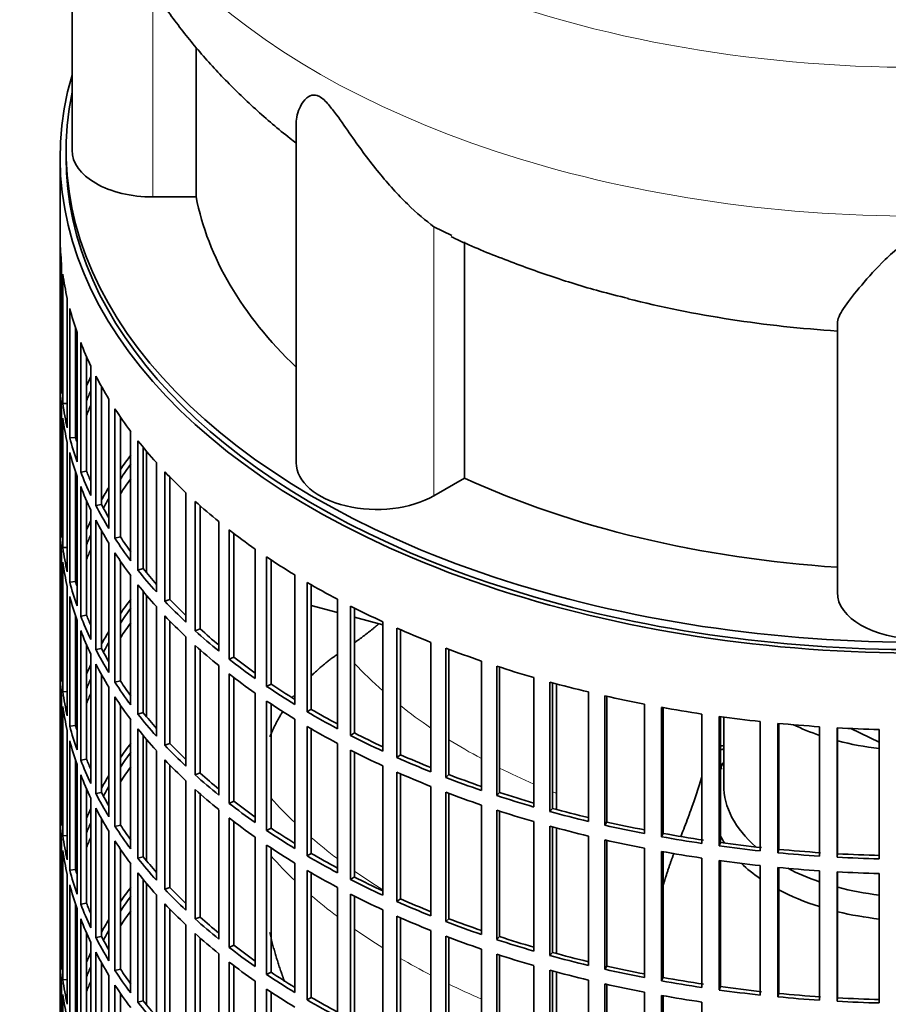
# Model space of a CAD drawing. Header units: millimetres. Extents: x 450 to 1334, y -1400 to 1414.
# Tile 5 of 25: x 1035 to 1180, y -1151 to -986. Entities that reach past the tile are written whole.
import ezdxf

# ---------------------------------------------------------------- set-up
doc = ezdxf.new("R2010")
doc.units = ezdxf.units.MM
for name, color, linetype in [('VSI184-254_GIUNT', 7, 'Continuous'), ('VSI344-454_FILTR', 7, 'Continuous'), ('VSI344-454_SUPPO', 7, 'Continuous'), ('VSI344_DIFFUSORE', 7, 'Continuous')]:
    doc.layers.add(name, color=color, linetype=linetype)

# ---------------------------------------------------------------- blocks, each defined once
blk = doc.blocks.new('SE4')
at = {"layer": 'VSI184-254_GIUNT', "color": 7, "linetype": 'Continuous', "lineweight": 35}
blk.add_line((1152.27, -1102.93), (1152.27, -1114.29), dxfattribs=at)
for centre, major_axis, start_param, end_param in [((1184.77, -1089.8), (-32.5, 0), 0.875493, 1.038932), ((1184.77, -1089.8), (-32.5, 0), 1.14425, 1.369498), ((1184.77, -1117.12), (-34.5, 0), -0.342169, -0.29004), ((1184.77, -1114.29), (32.5, 0), 3.141593, 3.725655), ((1184.77, -1117.12), (-34.5, 0), 0.29004, 0.352057), ((1184.77, -1117.12), (-34.5, 0), 0.541779, 0.70006), ((1184.77, -1114.29), (32.5, 0), 3.976979, 4.180525), ((1184.77, -1117.12), (-34.5, 0), 0.828971, 1.072715), ((1184.77, -1114.29), (32.5, 0), 4.285842, 4.51109), ((1184.77, -1117.12), (-34.5, 0), 1.170442, 1.381313)]:
    blk.add_ellipse(centre, major_axis=major_axis, ratio=0.57735, start_param=start_param, end_param=end_param, dxfattribs=at)
at = {"layer": 'VSI344-454_FILTR', "color": 7, "linetype": 'Continuous', "lineweight": 35}
for p, q in [((1041.27, -1009.37), (1041.27, -1249.42)), ((1041.27, -1044.73), (1041.27, -1023.09)), ((1041.52, -1048.79), (1041.52, -1027.15)), ((1041.73, -1050.51), (1041.73, -1028.87)), ((1042.46, -1054.55), (1042.46, -1032.91)), ((1042.88, -1056.25), (1042.88, -1034.61)), ((1043.86, -1056.15), (1043.86, -1037.92)), ((1044.1, -1060.25), (1044.1, -1038.61)), ((1044.72, -1061.94), (1044.72, -1040.3)), ((1045.69, -1061.8), (1045.69, -1042.64)), ((1041.52, -1044.72), (1041.27, -1044.73)), ((1046.42, -1065.88), (1046.42, -1044.24)), ((1047.24, -1067.53), (1047.24, -1045.89)), ((1041.27, -1068.82), (1041.27, -1047.18)), ((1048.19, -1067.35), (1048.19, -1047.66)), ((1049.42, -1071.39), (1049.42, -1049.76)), ((1041.52, -1072.88), (1041.52, -1051.24)), ((1042.46, -1050.46), (1041.73, -1050.51)), ((1050.44, -1073.01), (1050.44, -1051.38)), ((1041.73, -1074.59), (1041.73, -1052.96)), ((1051.36, -1072.8), (1051.36, -1052.76)), ((1053.07, -1076.78), (1053.07, -1055.14)), ((1043.86, -1056.15), (1042.88, -1056.25)), ((1054.29, -1078.35), (1054.29, -1056.71)), ((1042.46, -1078.63), (1042.46, -1057)), ((1055.18, -1078.1), (1055.18, -1057.83)), ((1042.88, -1080.34), (1042.88, -1058.7)), ((1045.69, -1061.8), (1044.72, -1061.94)), ((1057.37, -1082), (1057.37, -1060.36)), ((1058.77, -1083.52), (1058.77, -1061.89)), ((1043.86, -1080.24), (1043.86, -1062.01)), ((1044.1, -1084.34), (1044.1, -1062.7)), ((1059.64, -1083.23), (1059.64, -1062.79)), ((1044.72, -1086.02), (1044.72, -1064.38)), ((1045.69, -1085.88), (1045.69, -1066.73)), ((1062.29, -1087.04), (1062.29, -1065.4)), ((1046.42, -1089.96), (1046.42, -1068.33)), ((1048.19, -1067.35), (1047.24, -1067.53)), ((1063.87, -1088.5), (1063.87, -1066.86)), ((1064.7, -1088.18), (1064.7, -1067.6)), ((1041.52, -1068.81), (1041.27, -1068.82)), ((1047.24, -1091.62), (1047.24, -1069.98)), ((1041.27, -1092.9), (1041.27, -1071.27)), ((1048.19, -1091.44), (1048.19, -1071.75)), ((1067.8, -1091.87), (1067.8, -1070.23)), ((1069.55, -1093.26), (1069.55, -1071.62)), ((1051.36, -1072.8), (1050.44, -1073.01)), ((1070.34, -1092.9), (1070.34, -1072.23)), ((1042.46, -1074.55), (1041.73, -1074.59)), ((1049.42, -1095.48), (1049.42, -1073.84)), ((1073.89, -1096.46), (1073.89, -1074.82)), ((1041.52, -1096.96), (1041.52, -1075.32)), ((1050.44, -1097.1), (1050.44, -1075.46)), ((1075.8, -1097.78), (1075.8, -1076.14)), ((1076.55, -1097.39), (1076.55, -1076.64)), ((1041.73, -1098.68), (1041.73, -1077.04)), ((1051.36, -1096.88), (1051.36, -1076.85)), ((1055.18, -1078.1), (1054.29, -1078.35)), ((1053.07, -1100.86), (1053.07, -1079.23)), ((1080.51, -1100.8), (1080.51, -1079.16)), ((1042.46, -1102.72), (1042.46, -1081.08)), ((1043.86, -1080.24), (1042.88, -1080.34)), ((1054.29, -1102.44), (1054.29, -1080.8)), ((1082.58, -1102.04), (1082.58, -1080.4)), ((1083.28, -1101.62), (1083.28, -1080.8)), ((1042.88, -1104.42), (1042.88, -1082.79)), ((1055.18, -1102.18), (1055.18, -1081.91)), ((1059.64, -1083.23), (1058.77, -1083.52)), ((1087.64, -1104.86), (1087.64, -1083.22)), ((1057.37, -1106.09), (1057.37, -1084.45)), ((1089.86, -1106.01), (1089.86, -1084.37)), ((1090.5, -1105.57), (1090.5, -1084.7)), ((1043.86, -1104.32), (1043.86, -1086.09)), ((1045.69, -1085.88), (1044.72, -1086.02)), ((1058.77, -1107.61), (1058.77, -1085.97)), ((1044.1, -1108.42), (1044.1, -1086.79)), ((1059.64, -1107.32), (1059.64, -1086.88)), ((1064.7, -1088.18), (1063.87, -1088.5)), ((1095.25, -1108.62), (1095.25, -1086.98)), ((1097.6, -1109.68), (1097.6, -1088.04)), ((1044.72, -1110.11), (1044.72, -1088.47)), ((1062.29, -1111.13), (1062.29, -1089.49)), ((1098.19, -1109.21), (1098.19, -1088.3)), ((1045.69, -1109.97), (1045.69, -1090.82)), ((1048.19, -1091.44), (1047.24, -1091.62)), ((1063.87, -1112.59), (1063.87, -1090.95)), ((1103.29, -1112.07), (1103.29, -1090.43)), ((1105.76, -1113.03), (1105.76, -1091.39)), ((1041.52, -1092.9), (1041.27, -1092.9)), ((1046.42, -1114.05), (1046.42, -1092.41)), ((1064.7, -1112.26), (1064.7, -1091.69)), ((1070.34, -1092.9), (1069.55, -1093.26)), ((1106.29, -1112.54), (1106.29, -1091.6)), ((1047.24, -1115.7), (1047.24, -1094.07)), ((1067.8, -1115.95), (1067.8, -1094.32)), ((1111.73, -1115.18), (1111.73, -1093.55)), ((1114.31, -1116.05), (1114.31, -1094.41)), ((1114.78, -1115.54), (1114.78, -1094.56)), ((1041.27, -1116.99), (1041.27, -1095.35)), ((1048.19, -1115.53), (1048.19, -1095.84)), ((1069.55, -1117.35), (1069.55, -1095.71)), ((1070.34, -1116.99), (1070.34, -1096.32)), ((1120.52, -1117.95), (1120.52, -1096.31)), ((1049.42, -1119.57), (1049.42, -1097.93)), ((1051.36, -1096.88), (1050.44, -1097.1)), ((1076.55, -1097.39), (1075.8, -1097.78)), ((1123.2, -1118.71), (1123.2, -1097.07)), ((1123.61, -1118.18), (1123.61, -1097.18)), ((1041.52, -1121.05), (1041.52, -1099.41)), ((1042.46, -1098.64), (1041.73, -1098.68)), ((1050.44, -1121.19), (1050.44, -1099.55)), ((1073.89, -1120.55), (1073.89, -1098.91)), ((1129.63, -1120.36), (1129.63, -1098.72)), ((1132.39, -1121), (1132.39, -1099.37)), ((1132.74, -1120.46), (1132.74, -1099.44)), ((1041.73, -1122.77), (1041.73, -1101.13)), ((1051.36, -1120.97), (1051.36, -1100.94)), ((1075.8, -1121.87), (1075.8, -1100.23)), ((1076.55, -1121.48), (1076.55, -1100.73)), ((1139.01, -1122.39), (1139.01, -1100.76)), ((1141.84, -1122.93), (1141.84, -1101.29)), ((1142.12, -1122.37), (1142.12, -1101.34)), ((1055.18, -1102.18), (1054.29, -1102.44)), ((1083.28, -1101.62), (1082.58, -1102.04)), ((1148.6, -1124.04), (1148.6, -1102.41)), ((1151.5, -1124.46), (1151.5, -1102.82)), ((1151.71, -1123.9), (1151.71, -1102.85)), ((1043.86, -1104.32), (1042.88, -1104.42)), ((1053.07, -1124.95), (1053.07, -1103.31)), ((1080.51, -1124.89), (1080.51, -1103.25)), ((1082.58, -1126.12), (1082.58, -1104.49)), ((1158.38, -1125.31), (1158.38, -1103.67)), ((1161.32, -1125.6), (1161.32, -1103.97)), ((1161.46, -1125.03), (1161.46, -1103.98)), ((1168.28, -1126.17), (1168.28, -1104.53)), ((1042.46, -1126.81), (1042.46, -1105.17)), ((1054.29, -1126.52), (1054.29, -1104.89)), ((1055.18, -1126.27), (1055.18, -1106)), ((1083.28, -1125.71), (1083.28, -1104.89)), ((1090.5, -1105.57), (1089.86, -1106.01)), ((1171.25, -1126.35), (1171.25, -1104.71)), ((1171.32, -1125.77), (1171.32, -1104.72)), ((1178.27, -1126.63), (1178.27, -1105)), ((1042.88, -1128.51), (1042.88, -1106.87)), ((1059.64, -1107.32), (1058.77, -1107.61)), ((1087.64, -1128.95), (1087.64, -1107.31)), ((1057.37, -1130.18), (1057.37, -1108.54)), ((1089.86, -1130.1), (1089.86, -1108.46)), ((1090.5, -1129.65), (1090.5, -1108.79)), ((1098.19, -1109.21), (1097.6, -1109.68)), ((1043.86, -1128.41), (1043.86, -1110.18)), ((1044.1, -1132.51), (1044.1, -1110.87)), ((1045.69, -1109.97), (1044.72, -1110.11)), ((1058.77, -1131.7), (1058.77, -1110.06)), ((1059.64, -1131.41), (1059.64, -1110.96)), ((1095.25, -1132.71), (1095.25, -1111.07)), ((1044.72, -1134.2), (1044.72, -1112.56)), ((1064.7, -1112.26), (1063.87, -1112.59)), ((1097.6, -1133.77), (1097.6, -1112.13)), ((1098.19, -1133.3), (1098.19, -1112.39)), ((1106.29, -1112.54), (1105.76, -1113.03)), ((1062.29, -1135.21), (1062.29, -1113.58)), ((1103.29, -1136.16), (1103.29, -1114.52)), ((1045.69, -1134.06), (1045.69, -1114.9)), ((1048.19, -1115.53), (1047.24, -1115.7)), ((1063.87, -1136.67), (1063.87, -1115.04)), ((1064.7, -1136.35), (1064.7, -1115.78)), ((1105.76, -1137.12), (1105.76, -1115.48)), ((1106.29, -1136.63), (1106.29, -1115.68)), ((1114.78, -1115.54), (1114.31, -1116.05)), ((1041.52, -1116.98), (1041.27, -1116.99)), ((1046.42, -1138.14), (1046.42, -1116.5)), ((1070.34, -1116.99), (1069.55, -1117.35)), ((1111.73, -1139.27), (1111.73, -1117.63)), ((1041.27, -1141.08), (1041.27, -1119.44)), ((1047.24, -1139.79), (1047.24, -1118.15)), ((1067.8, -1140.04), (1067.8, -1118.4)), ((1114.31, -1140.13), (1114.31, -1118.49)), ((1114.78, -1139.62), (1114.78, -1118.65)), ((1123.61, -1118.18), (1123.2, -1118.71)), ((1048.19, -1139.61), (1048.19, -1119.92)), ((1051.36, -1120.97), (1050.44, -1121.19)), ((1069.55, -1141.43), (1069.55, -1119.8)), ((1070.34, -1141.08), (1070.34, -1120.4)), ((1120.52, -1142.04), (1120.52, -1120.4)), ((1123.2, -1142.79), (1123.2, -1121.16)), ((1132.74, -1120.46), (1132.39, -1121)), ((1042.46, -1122.72), (1041.73, -1122.77)), ((1049.42, -1143.65), (1049.42, -1122.02)), ((1076.55, -1121.48), (1075.8, -1121.87)), ((1123.61, -1142.27), (1123.61, -1121.27)), ((1129.63, -1144.45), (1129.63, -1122.81)), ((1142.12, -1122.37), (1141.84, -1122.93)), ((1041.52, -1145.14), (1041.52, -1123.5)), ((1050.44, -1145.27), (1050.44, -1123.64)), ((1073.89, -1144.63), (1073.89, -1123)), ((1075.8, -1145.95), (1075.8, -1124.32)), ((1132.39, -1145.09), (1132.39, -1123.45)), ((1132.74, -1144.55), (1132.74, -1123.53)), ((1151.71, -1123.9), (1151.5, -1124.46)), ((1041.73, -1146.85), (1041.73, -1125.22)), ((1051.36, -1145.06), (1051.36, -1125.02)), ((1076.55, -1145.57), (1076.55, -1124.81)), ((1083.28, -1125.71), (1082.58, -1126.12)), ((1139.01, -1146.48), (1139.01, -1124.84)), ((1141.84, -1147.01), (1141.84, -1125.37)), ((1142.12, -1146.46), (1142.12, -1125.42)), ((1161.46, -1125.03), (1161.32, -1125.6)), ((1171.32, -1125.77), (1171.25, -1126.35)), ((1053.07, -1149.04), (1053.07, -1127.4)), ((1055.18, -1126.27), (1054.29, -1126.52)), ((1080.51, -1148.97), (1080.51, -1127.33)), ((1148.6, -1148.13), (1148.6, -1126.49)), ((1151.5, -1148.55), (1151.5, -1126.91)), ((1151.71, -1147.98), (1151.71, -1126.94)), ((1158.38, -1149.39), (1158.38, -1127.76)), ((1042.46, -1150.89), (1042.46, -1129.26)), ((1043.86, -1128.41), (1042.88, -1128.51)), ((1054.29, -1150.61), (1054.29, -1128.97)), ((1082.58, -1150.21), (1082.58, -1128.57)), ((1083.28, -1149.79), (1083.28, -1128.98)), ((1161.32, -1149.69), (1161.32, -1128.05)), ((1161.46, -1149.12), (1161.46, -1128.07)), ((1168.28, -1150.26), (1168.28, -1128.62)), ((1171.25, -1150.44), (1171.25, -1128.8)), ((1171.32, -1149.86), (1171.32, -1128.8)), ((1178.27, -1150.72), (1178.27, -1129.08)), ((1042.88, -1152.6), (1042.88, -1130.96)), ((1055.18, -1150.36), (1055.18, -1130.09)), ((1090.5, -1129.65), (1089.86, -1130.1)), ((1057.37, -1154.26), (1057.37, -1132.62)), ((1059.64, -1131.41), (1058.77, -1131.7)), ((1087.64, -1153.03), (1087.64, -1131.39)), ((1089.86, -1154.18), (1089.86, -1132.55)), ((1043.86, -1152.5), (1043.86, -1134.27)), ((1045.69, -1134.06), (1044.72, -1134.2)), ((1058.77, -1155.78), (1058.77, -1134.15)), ((1090.5, -1153.74), (1090.5, -1132.87)), ((1098.19, -1133.3), (1097.6, -1133.77)), ((1044.1, -1156.6), (1044.1, -1134.96)), ((1059.64, -1155.49), (1059.64, -1135.05)), ((1095.25, -1156.79), (1095.25, -1135.16)), ((1044.72, -1158.28), (1044.72, -1136.64)), ((1064.7, -1136.35), (1063.87, -1136.67)), ((1097.6, -1157.85), (1097.6, -1136.22)), ((1098.19, -1157.39), (1098.19, -1136.48)), ((1106.29, -1136.63), (1105.76, -1137.12)), ((1045.69, -1158.14), (1045.69, -1138.99)), ((1062.29, -1159.3), (1062.29, -1137.66)), ((1063.87, -1160.76), (1063.87, -1139.12)), ((1103.29, -1160.24), (1103.29, -1138.61)), ((1046.42, -1162.22), (1046.42, -1140.59)), ((1048.19, -1139.61), (1047.24, -1139.79)), ((1064.7, -1160.44), (1064.7, -1139.86)), ((1105.76, -1161.21), (1105.76, -1139.57)), ((1106.29, -1160.72), (1106.29, -1139.77)), ((1114.78, -1139.62), (1114.31, -1140.13)), ((1041.52, -1141.07), (1041.27, -1141.08)), ((1047.24, -1163.88), (1047.24, -1142.24)), ((1067.8, -1164.13), (1067.8, -1142.49)), ((1070.34, -1141.08), (1069.55, -1141.43)), ((1111.73, -1163.36), (1111.73, -1141.72)), ((1123.61, -1142.27), (1123.2, -1142.79)), ((1041.27, -1165.16), (1041.27, -1143.53)), ((1048.19, -1163.7), (1048.19, -1144.01)), ((1069.55, -1165.52), (1069.55, -1143.88)), ((1114.31, -1164.22), (1114.31, -1142.58)), ((1114.78, -1163.71), (1114.78, -1142.73)), ((1051.36, -1145.06), (1050.44, -1145.27)), ((1070.34, -1165.16), (1070.34, -1144.49)), ((1076.55, -1145.57), (1075.8, -1145.95)), ((1120.52, -1166.13), (1120.52, -1144.49)), ((1123.2, -1166.88), (1123.2, -1145.24)), ((1123.61, -1166.35), (1123.61, -1145.35)), ((1132.74, -1144.55), (1132.39, -1145.09)), ((1042.46, -1146.81), (1041.73, -1146.85)), ((1049.42, -1167.74), (1049.42, -1146.1)), ((1073.89, -1168.72), (1073.89, -1147.08)), ((1129.63, -1168.53), (1129.63, -1146.89)), ((1142.12, -1146.46), (1141.84, -1147.01)), ((1041.52, -1169.22), (1041.52, -1147.58)), ((1050.44, -1169.36), (1050.44, -1147.72)), ((1051.36, -1169.14), (1051.36, -1149.11)), ((1075.8, -1170.04), (1075.8, -1148.4)), ((1076.55, -1169.65), (1076.55, -1148.9)), ((1132.39, -1169.18), (1132.39, -1147.54)), ((1132.74, -1168.63), (1132.74, -1147.62)), ((1139.01, -1170.57), (1139.01, -1148.93)), ((1151.71, -1147.98), (1151.5, -1148.55)), ((1161.46, -1149.12), (1161.32, -1149.69)), ((1041.73, -1170.94), (1041.73, -1149.3)), ((1055.18, -1150.36), (1054.29, -1150.61)), ((1083.28, -1149.79), (1082.58, -1150.21)), ((1141.84, -1171.1), (1141.84, -1149.46)), ((1142.12, -1170.54), (1142.12, -1149.51)), ((1148.6, -1172.22), (1148.6, -1150.58)), ((1171.32, -1149.86), (1171.25, -1150.44))]:
    blk.add_line(p, q, dxfattribs=at)
for centre, major_axis, start_param, end_param in [((1184.77, -1009.37), (143.5, 0), 2.974441, 5.121397), ((1184.77, -1009.37), (142.5, 0), 3.141593, 5.132852), ((1184.77, -1022.23), (-143.5, 0), 0.010392, 0.059421), ((1184.77, -1022.23), (-143.5, 0), 0.080205, 0.129234), ((1184.77, -1022.23), (-143.5, 0), 0.150018, 0.199048), ((1184.77, -1022.23), (-143.5, 0), 0.219831, 0.268861), ((1184.77, -1043.87), (-143.5, 0), 0.010392, 0.059421), ((1184.77, -1067.96), (-143.5, 0), -0.268861, -0.248955), ((1184.77, -1022.23), (-143.5, 0), 0.289645, 0.338674), ((1184.77, -1046.32), (-143.5, 0), 0.010392, 0.059421), ((1184.77, -1067.96), (-142.5, 0), -0.242088, -0.219659), ((1184.77, -1043.87), (-143.5, 0), 0.080205, 0.129234), ((1184.77, -1067.96), (-143.5, 0), -0.199048, -0.190533), ((1184.77, -1070.4), (-142.5, 0), -0.242088, -0.219659), ((1184.77, -1022.23), (-143.5, 0), 0.359458, 0.408487), ((1184.77, -1046.32), (-143.5, 0), 0.080205, 0.129234), ((1184.77, -1067.96), (-142.5, 0), -0.160582, -0.149846), ((1184.77, -1043.87), (-143.5, 0), 0.150018, 0.199048), ((1184.77, -1043.87), (-142.5, 0), 0.149846, 0.160582), ((1184.77, -1022.23), (-143.5, 0), 0.429271, 0.4783), ((1184.77, -1046.32), (-143.5, 0), 0.150018, 0.199048), ((1184.77, -1092.04), (-143.5, 0), -0.408487, -0.377404), ((1184.77, -1043.87), (-142.5, 0), 0.219659, 0.242088), ((1184.77, -1092.04), (-142.5, 0), -0.391958, -0.359286), ((1184.77, -1022.23), (-143.5, 0), 0.499084, 0.548113), ((1184.77, -1043.87), (-143.5, 0), 0.219831, 0.268861), ((1184.77, -1094.49), (-142.5, 0), -0.391958, -0.359286), ((1184.77, -1046.32), (-143.5, 0), 0.219831, 0.268861), ((1184.77, -1092.04), (-143.5, 0), -0.338674, -0.312019), ((1184.77, -1092.04), (-142.5, 0), -0.318152, -0.297119), ((1184.77, -1043.87), (-143.5, 0), 0.289645, 0.338674), ((1184.77, -1043.87), (-142.5, 0), 0.289473, 0.318152), ((1184.77, -1022.23), (-143.5, 0), 0.568897, 0.617927), ((1184.77, -1067.96), (-143.5, 0), 0.010392, 0.059421), ((1184.77, -1092.04), (-143.5, 0), -0.268861, -0.248955), ((1184.77, -1046.32), (-143.5, 0), 0.289645, 0.338674), ((1184.77, -1070.4), (-143.5, 0), 0.010392, 0.059421), ((1184.77, -1022.23), (-143.5, 0), 0.63871, 0.68774), ((1184.77, -1092.04), (-142.5, 0), -0.242088, -0.219659), ((1184.77, -1043.87), (-143.5, 0), 0.359458, 0.408487), ((1184.77, -1043.87), (-142.5, 0), 0.359286, 0.391958), ((1184.77, -1067.96), (-143.5, 0), 0.080205, 0.129234), ((1184.77, -1094.49), (-142.5, 0), -0.242088, -0.219659), ((1184.77, -1092.04), (-143.5, 0), -0.199048, -0.190533), ((1184.77, -1046.32), (-143.5, 0), 0.359458, 0.408487), ((1184.77, -1022.23), (-143.5, 0), 0.708524, 0.757553), ((1184.77, -1070.4), (-143.5, 0), 0.080205, 0.129234), ((1184.77, -1043.87), (-143.5, 0), 0.429271, 0.4783), ((1184.77, -1043.87), (-142.5, 0), 0.429099, 0.464583), ((1184.77, -1092.04), (-142.5, 0), -0.160582, -0.149846), ((1184.77, -1067.96), (-143.5, 0), 0.150018, 0.199048), ((1184.77, -1067.96), (-142.5, 0), 0.149846, 0.160582), ((1184.77, -1046.32), (-143.5, 0), 0.429271, 0.4783), ((1184.77, -1022.23), (-143.5, 0), 0.778337, 0.827366), ((1184.77, -1070.4), (-143.5, 0), 0.150018, 0.199048), ((1184.77, -1116.13), (-143.5, 0), -0.408487, -0.377404), ((1184.77, -1043.87), (-142.5, 0), 0.498912, 0.536508), ((1184.77, -1116.13), (-142.5, 0), -0.391958, -0.359286), ((1184.77, -1043.87), (-143.5, 0), 0.499084, 0.548113), ((1184.77, -1022.23), (-143.5, 0), 0.84815, 0.897179), ((1184.77, -1067.96), (-143.5, 0), 0.219831, 0.268861), ((1184.77, -1067.96), (-142.5, 0), 0.219659, 0.242088), ((1184.77, -1046.32), (-143.5, 0), 0.499084, 0.548113), ((1184.77, -1118.58), (-142.5, 0), -0.391958, -0.359286), ((1184.77, -1043.87), (-142.5, 0), 0.568725, 0.607984), ((1184.77, -1022.23), (-143.5, 0), 0.917963, 0.966992), ((1184.77, -1070.4), (-143.5, 0), 0.219831, 0.268861), ((1184.77, -1116.13), (-143.5, 0), -0.338674, -0.312019), ((1184.77, -1043.87), (-143.5, 0), 0.568897, 0.617927), ((1184.77, -1067.96), (-142.5, 0), 0.289473, 0.318152), ((1184.77, -1116.13), (-142.5, 0), -0.318152, -0.297119), ((1184.77, -1046.32), (-143.5, 0), 0.568897, 0.617927), ((1184.77, -1022.23), (-143.5, 0), 0.987776, 1.036806), ((1184.77, -1092.04), (-143.5, 0), 0.010392, 0.059421), ((1184.77, -1067.96), (-143.5, 0), 0.289645, 0.338674), ((1184.77, -1043.87), (-142.5, 0), 0.638538, 0.679153), ((1184.77, -1116.13), (-143.5, 0), -0.268861, -0.248955), ((1184.77, -1070.4), (-143.5, 0), 0.289645, 0.338674), ((1184.77, -1043.87), (-143.5, 0), 0.63871, 0.68774), ((1184.77, -1022.23), (-143.5, 0), 1.057589, 1.106619), ((1184.77, -1094.49), (-143.5, 0), 0.010392, 0.059421), ((1184.77, -1116.13), (-142.5, 0), -0.242088, -0.219659), ((1184.77, -1046.32), (-143.5, 0), 0.63871, 0.68774), ((1184.77, -1067.96), (-143.5, 0), 0.359458, 0.408487), ((1184.77, -1067.96), (-142.5, 0), 0.359286, 0.391958), ((1184.77, -1043.87), (-143.5, 0), 0.708524, 0.757553), ((1184.77, -1043.87), (-142.5, 0), 0.708352, 0.750104), ((1184.77, -1022.23), (-143.5, 0), 1.127403, 1.176432), ((1184.77, -1092.04), (-143.5, 0), 0.080205, 0.129234), ((1184.77, -1116.13), (-143.5, 0), -0.199048, -0.190533), ((1184.77, -1118.58), (-142.5, 0), -0.242088, -0.219659), ((1184.77, -1070.4), (-143.5, 0), 0.359458, 0.408487), ((1184.77, -1022.23), (-143.5, 0), 1.197216, 1.246245), ((1184.77, -1094.49), (-143.5, 0), 0.080205, 0.129234), ((1184.77, -1046.32), (-143.5, 0), 0.708524, 0.757553), ((1184.77, -1022.23), (-143.5, 0), 1.267029, 1.316058), ((1184.77, -1116.13), (-142.5, 0), -0.160582, -0.149846), ((1184.77, -1067.96), (-143.5, 0), 0.429271, 0.4783), ((1184.77, -1067.96), (-142.5, 0), 0.429099, 0.464583), ((1184.77, -1043.87), (-143.5, 0), 0.778337, 0.827366), ((1184.77, -1043.87), (-142.5, 0), 0.778165, 0.820895), ((1184.77, -1022.23), (-143.5, 0), 1.336842, 1.385871), ((1184.77, -1092.04), (-143.5, 0), 0.150018, 0.199048), ((1184.77, -1092.04), (-142.5, 0), 0.149846, 0.160582), ((1184.77, -1046.32), (-143.5, 0), 0.778337, 0.827366), ((1184.77, -1022.23), (-143.5, 0), 1.406655, 1.455685), ((1184.77, -1070.4), (-143.5, 0), 0.429271, 0.4783), ((1184.77, -1043.87), (-143.5, 0), 0.84815, 0.897179), ((1184.77, -1043.87), (-142.5, 0), 0.847978, 0.891566), ((1184.77, -1022.23), (-143.5, 0), 1.476469, 1.525498), ((1184.77, -1094.49), (-143.5, 0), 0.150018, 0.199048), ((1184.77, -1140.22), (-143.5, 0), -0.408487, -0.377404), ((1184.77, -1067.96), (-143.5, 0), 0.499084, 0.548113), ((1184.77, -1067.96), (-142.5, 0), 0.498912, 0.536508), ((1184.77, -1188.39), (-143.5, 0), -1.342333, -1.336842), ((1184.77, -1140.22), (-142.5, 0), -0.391958, -0.359286), ((1184.77, -1046.32), (-143.5, 0), 0.84815, 0.897179), ((1184.77, -1043.87), (-142.5, 0), 0.917791, 0.962144), ((1184.77, -1188.39), (-142.5, 0), -1.340701, -1.33667), ((1184.77, -1092.04), (-143.5, 0), 0.219831, 0.268861), ((1184.77, -1092.04), (-142.5, 0), 0.219659, 0.242088), ((1184.77, -1142.66), (-142.5, 0), -0.391958, -0.359286), ((1184.77, -1070.4), (-143.5, 0), 0.499084, 0.548113), ((1184.77, -1043.87), (-143.5, 0), 0.917963, 0.966992), ((1184.77, -1190.84), (-142.5, 0), -1.339301, -1.33667), ((1184.77, -1094.49), (-143.5, 0), 0.219831, 0.268861), ((1184.77, -1140.22), (-143.5, 0), -0.338674, -0.312019), ((1184.77, -1067.96), (-143.5, 0), 0.568897, 0.617927), ((1184.77, -1067.96), (-142.5, 0), 0.568725, 0.607984), ((1184.77, -1046.32), (-143.5, 0), 0.917963, 0.966992), ((1184.77, -1043.87), (-142.5, 0), 0.987604, 1.032651), ((1184.77, -1140.22), (-142.5, 0), -0.318152, -0.297119), ((1184.77, -1043.87), (-143.5, 0), 0.987776, 1.036806), ((1184.77, -1092.04), (-143.5, 0), 0.289645, 0.338674), ((1184.77, -1092.04), (-142.5, 0), 0.289473, 0.318152), ((1184.77, -1070.4), (-143.5, 0), 0.568897, 0.617927), ((1184.77, -1046.32), (-143.5, 0), 0.987776, 1.036806), ((1184.77, -1043.87), (-143.5, 0), 1.057589, 1.106619), ((1184.77, -1043.87), (-142.5, 0), 1.057417, 1.103102), ((1184.77, -1116.13), (-143.5, 0), 0.010392, 0.059421), ((1184.77, -1067.96), (-143.5, 0), 0.63871, 0.68774), ((1184.77, -1067.96), (-142.5, 0), 0.638538, 0.679153), ((1184.77, -1118.58), (-143.5, 0), 0.010392, 0.059421), ((1184.77, -1140.22), (-143.5, 0), -0.268861, -0.248955), ((1184.77, -1094.49), (-143.5, 0), 0.289645, 0.338674), ((1184.77, -1046.32), (-143.5, 0), 1.057589, 1.106619), ((1184.77, -1043.87), (-143.5, 0), 1.127403, 1.176432), ((1184.77, -1043.87), (-142.5, 0), 1.127231, 1.17351), ((1184.77, -1140.22), (-142.5, 0), -0.242088, -0.219659), ((1184.77, -1092.04), (-142.5, 0), 0.359286, 0.391958), ((1184.77, -1070.4), (-143.5, 0), 0.63871, 0.68774), ((1184.77, -1046.32), (-143.5, 0), 1.127403, 1.176432), ((1184.77, -1043.87), (-143.5, 0), 1.197216, 1.246245), ((1184.77, -1043.87), (-142.5, 0), 1.197044, 1.243883), ((1184.77, -1116.13), (-143.5, 0), 0.080205, 0.129234), ((1184.77, -1092.04), (-143.5, 0), 0.359458, 0.408487), ((1184.77, -1067.96), (-143.5, 0), 0.708524, 0.757553), ((1184.77, -1067.96), (-142.5, 0), 0.708352, 0.750104), ((1184.77, -1043.87), (-142.5, 0), 1.266857, 1.31623), ((1184.77, -1140.22), (-143.5, 0), -0.199048, -0.190533), ((1184.77, -1142.66), (-142.5, 0), -0.242088, -0.219659), ((1184.77, -1094.49), (-143.5, 0), 0.359458, 0.408487), ((1184.77, -1070.4), (-143.5, 0), 0.708524, 0.757553), ((1184.77, -1046.32), (-143.5, 0), 1.197216, 1.246245), ((1184.77, -1043.87), (-143.5, 0), 1.267029, 1.316058), ((1184.77, -1043.87), (-143.5, 0), 1.336842, 1.385871), ((1184.77, -1043.87), (-142.5, 0), 1.33667, 1.386044), ((1184.77, -1118.58), (-143.5, 0), 0.080205, 0.129234), ((1184.77, -1067.96), (-142.5, 0), 0.778165, 0.820895), ((1184.77, -1046.32), (-143.5, 0), 1.267029, 1.316058), ((1184.77, -1043.87), (-143.5, 0), 1.406655, 1.455685), ((1184.77, -1043.87), (-142.5, 0), 1.406483, 1.455857), ((1184.77, -1043.87), (-142.5, 0), 1.476296, 1.52567), ((1184.77, -1140.22), (-142.5, 0), -0.160582, -0.149846), ((1184.77, -1092.04), (-143.5, 0), 0.429271, 0.4783), ((1184.77, -1092.04), (-142.5, 0), 0.429099, 0.464583), ((1184.77, -1067.96), (-143.5, 0), 0.778337, 0.827366), ((1184.77, -1046.32), (-143.5, 0), 1.336842, 1.385871), ((1184.77, -1043.87), (-143.5, 0), 1.476469, 1.525498), ((1184.77, -1116.13), (-143.5, 0), 0.150018, 0.199048), ((1184.77, -1116.13), (-142.5, 0), 0.149846, 0.160582), ((1184.77, -1094.49), (-143.5, 0), 0.429271, 0.4783), ((1184.77, -1070.4), (-143.5, 0), 0.778337, 0.827366), ((1184.77, -1046.32), (-143.5, 0), 1.406655, 1.455685), ((1184.77, -1046.32), (-143.5, 0), 1.476469, 1.525498), ((1184.77, -1118.58), (-143.5, 0), 0.150018, 0.199048), ((1184.77, -1067.96), (-143.5, 0), 0.84815, 0.897179), ((1184.77, -1067.96), (-142.5, 0), 0.847978, 0.891566), ((1184.77, -1164.3), (-143.5, 0), -0.408487, -0.377404), ((1184.77, -1092.04), (-143.5, 0), 0.499084, 0.548113), ((1184.77, -1092.04), (-142.5, 0), 0.498912, 0.536508), ((1184.77, -1070.4), (-143.5, 0), 0.84815, 0.897179), ((1184.77, -1116.13), (-143.5, 0), 0.219831, 0.268861), ((1184.77, -1116.13), (-142.5, 0), 0.219659, 0.242088), ((1184.77, -1164.3), (-142.5, 0), -0.391958, -0.359286), ((1184.77, -1094.49), (-143.5, 0), 0.499084, 0.548113), ((1184.77, -1067.96), (-143.5, 0), 0.917963, 0.966992), ((1184.77, -1067.96), (-142.5, 0), 0.917791, 0.962144), ((1184.77, -1166.75), (-142.5, 0), -0.391958, -0.359286), ((1184.77, -1118.58), (-143.5, 0), 0.219831, 0.268861), ((1184.77, -1164.3), (-143.5, 0), -0.338674, -0.312019), ((1184.77, -1092.04), (-143.5, 0), 0.568897, 0.617927), ((1184.77, -1092.04), (-142.5, 0), 0.568725, 0.607984), ((1184.77, -1070.4), (-143.5, 0), 0.917963, 0.966992), ((1184.77, -1067.96), (-143.5, 0), 0.987776, 1.036806), ((1184.77, -1067.96), (-142.5, 0), 0.987604, 1.032651), ((1184.77, -1164.3), (-142.5, 0), -0.318152, -0.297119), ((1184.77, -1094.49), (-143.5, 0), 0.568897, 0.617927), ((1184.77, -1116.13), (-143.5, 0), 0.289645, 0.338674), ((1184.77, -1116.13), (-142.5, 0), 0.289473, 0.318152), ((1184.77, -1070.4), (-143.5, 0), 0.987776, 1.036806), ((1184.77, -1067.96), (-143.5, 0), 1.057589, 1.106619), ((1184.77, -1067.96), (-142.5, 0), 1.057417, 1.103102), ((1184.77, -1140.22), (-143.5, 0), 0.010392, 0.059421), ((1184.77, -1164.3), (-143.5, 0), -0.268861, -0.248955), ((1184.77, -1118.58), (-143.5, 0), 0.289645, 0.338674), ((1184.77, -1092.04), (-143.5, 0), 0.63871, 0.68774), ((1184.77, -1092.04), (-142.5, 0), 0.638538, 0.679153), ((1184.77, -1067.96), (-142.5, 0), 1.127231, 1.17351), ((1184.77, -1142.66), (-143.5, 0), 0.010392, 0.059421), ((1184.77, -1094.49), (-143.5, 0), 0.63871, 0.68774), ((1184.77, -1070.4), (-143.5, 0), 1.057589, 1.106619), ((1184.77, -1067.96), (-143.5, 0), 1.127403, 1.176432), ((1184.77, -1164.3), (-142.5, 0), -0.242088, -0.219659), ((1184.77, -1116.13), (-143.5, 0), 0.359458, 0.408487), ((1184.77, -1116.13), (-142.5, 0), 0.359286, 0.391958), ((1184.77, -1092.04), (-142.5, 0), 0.708352, 0.750104), ((1184.77, -1070.4), (-143.5, 0), 1.127403, 1.176432), ((1184.77, -1067.96), (-143.5, 0), 1.197216, 1.246245), ((1184.77, -1067.96), (-142.5, 0), 1.197044, 1.243883), ((1184.77, -1140.22), (-143.5, 0), 0.080205, 0.129234), ((1184.77, -1166.75), (-142.5, 0), -0.242088, -0.219659), ((1184.77, -1092.04), (-143.5, 0), 0.708524, 0.757553), ((1184.77, -1067.96), (-143.5, 0), 1.267029, 1.316058), ((1184.77, -1067.96), (-142.5, 0), 1.266857, 1.31623), ((1184.77, -1164.3), (-143.5, 0), -0.199048, -0.190533), ((1184.77, -1118.58), (-143.5, 0), 0.359458, 0.408487), ((1184.77, -1094.49), (-143.5, 0), 0.708524, 0.757553), ((1184.77, -1070.4), (-143.5, 0), 1.197216, 1.246245), ((1184.77, -1067.96), (-143.5, 0), 1.336842, 1.385871), ((1184.77, -1067.96), (-142.5, 0), 1.33667, 1.386044), ((1184.77, -1067.96), (-142.5, 0), 1.406483, 1.455857), ((1184.77, -1142.66), (-143.5, 0), 0.080205, 0.129234), ((1184.77, -1116.13), (-143.5, 0), 0.429271, 0.4783), ((1184.77, -1116.13), (-142.5, 0), 0.429099, 0.464583), ((1184.77, -1092.04), (-143.5, 0), 0.778337, 0.827366), ((1184.77, -1092.04), (-142.5, 0), 0.778165, 0.820895), ((1184.77, -1070.4), (-143.5, 0), 1.267029, 1.316058), ((1184.77, -1067.96), (-143.5, 0), 1.406655, 1.455685), ((1184.77, -1067.96), (-143.5, 0), 1.476469, 1.525498), ((1184.77, -1067.96), (-142.5, 0), 1.476296, 1.52567)]:
    blk.add_ellipse(centre, major_axis=major_axis, ratio=0.57735, start_param=start_param, end_param=end_param, dxfattribs=at)
at = {"layer": 'VSI344-454_SUPPO', "color": 7, "linetype": 'Continuous', "lineweight": 35}
for p, q in [((1042.27, -1008.15), (1042.27, -1009.37)), ((1055.74, -1078.79), (1055.74, -1058.49)), ((1055.74, -1102.87), (1055.74, -1082.58)), ((1083.28, -1084.28), (1087.64, -1085.45)), ((1090.5, -1086.22), (1095.25, -1087.5)), ((1124.28, -1118.36), (1124.28, -1097.36)), ((1173.51, -1104.83), (1178.27, -1107.13)), ((1055.74, -1126.96), (1055.74, -1106.66)), ((1151.92, -1111.63), (1151.71, -1110.59)), ((1124.28, -1142.45), (1124.28, -1121.45)), ((1055.74, -1151.05), (1055.74, -1130.75)), ((1124.28, -1166.54), (1124.28, -1145.54))]:
    blk.add_line(p, q, dxfattribs=at)
blk.add_ellipse((1184.77, -1008.15), major_axis=(142.5, 0), ratio=0.57735, start_param=3.023053, end_param=5.154029, dxfattribs=at)
at = {"layer": 'VSI344-454_SUPPO', "color": 4, "linetype": 'Continuous', "lineweight": 9}
for centre, major_axis, start_param, end_param in [((1184.77, -1064.72), (-106.99, 0), 0.492641, 0.579522), ((1184.77, -1064.72), (-106.99, 0), 0.627902, 0.705081), ((1184.77, -1064.72), (-106.99, 0), 0.747348, 0.819367), ((1184.77, -1064.72), (-106.99, 0), 0.857735, 0.926692), ((1184.77, -1064.72), (-106.99, 0), 0.962313, 0.96998), ((1184.77, -1083.96), (-122, 0), 0.479891, 0.546105), ((1184.77, -1083.96), (-122, 0), 0.588316, 0.649986), ((1184.77, -1093.64), (-122, 0), 0.479891, 0.546105), ((1184.77, -1083.96), (-122, 0), 0.687784, 0.746968), ((1184.77, -1093.64), (-122, 0), 0.588316, 0.649986), ((1184.77, -1093.64), (-122, 0), 0.687784, 0.746968), ((1184.77, -1093.64), (-122, 0), 0.781768, 0.839497), ((1184.77, -1093.64), (-122, 0), 0.872093, 0.928959)]:
    blk.add_ellipse(centre, major_axis=major_axis, ratio=0.57735, start_param=start_param, end_param=end_param, dxfattribs=at)
at = {"layer": 'VSI344-454_SUPPO', "color": 7, "linetype": 'Continuous', "lineweight": 35}
for points, degree, knots in [([(1090.55, -1090.45), (1092.19, -1089.29), (1093.75, -1088.02), (1094.16, -1087.68), (1094.56, -1087.34)], 2, [0.04620798, 0.04620798, 0.04620798, 0.125, 0.125, 0.14573255, 0.14573255, 0.14573255]), ([(1076.35, -1106.22), (1077.2, -1104.09), (1078.47, -1102.04), (1078.49, -1102), (1078.51, -1101.97)], 2, [0.3285415, 0.3285415, 0.3285415, 0.5, 0.5, 0.5029097, 0.5029097, 0.5029097]), ([(1148.63, -1112.93), (1148.04, -1114.81), (1147.42, -1116.66), (1146.38, -1119.56), (1145.98, -1120.63), (1145.41, -1122.09), (1145.25, -1122.5), (1145.09, -1122.9)], 3, [0.7699646, 0.7699646, 0.7699646, 0.7699646, 0.875, 0.875, 0.9375, 0.9375, 0.9619995, 0.9619995, 0.9619995, 0.9619995]), ([(1142.07, -1131.34), (1142.29, -1130.57), (1142.53, -1129.79), (1143.19, -1127.63), (1143.96, -1125.67)], 2, [0.6790351, 0.6790351, 0.6790351, 0.75, 0.75, 0.9525285, 0.9525285, 0.9525285]), ([(1078.83, -1147.16), (1078.55, -1146.42), (1078.28, -1145.67), (1077.13, -1142.39), (1076.34, -1138.95)], 2, [0.4629415, 0.4629415, 0.4629415, 0.5, 0.5, 0.6620373, 0.6620373, 0.6620373])]:
    blk.add_open_spline(points, degree=degree, knots=knots, dxfattribs=at)
for points in [[(1083.24, -1096.08), (1085.26, -1094.1), (1087.58, -1092.46)], [(1080.07, -1099.68), (1080.2, -1099.52), (1080.32, -1099.35)]]:
    blk.add_open_spline(points, degree=2, dxfattribs=at)
at = {"layer": 'VSI344_DIFFUSORE', "color": 7, "linetype": 'Continuous', "lineweight": 35}
for p, q in [((1043.27, -944.8), (1043.27, -1008.15)), ((1064.02, -1015.94), (1064.02, -990.95)), ((1080.76, -1003.65), (1080.76, -1060.4)), ((1064.02, -1015.94), (1056.77, -1015.94)), ((1106.77, -1022.39), (1103.8, -1020.92)), ((1108.93, -1062.95), (1108.93, -1023.46)), ((1171.27, -1082.05), (1171.27, -1037.06)), ((1108.93, -1062.95), (1103.8, -1065.91))]:
    blk.add_line(p, q, dxfattribs=at)
at = {"layer": 'VSI344_DIFFUSORE', "color": 4, "linetype": 'Continuous', "lineweight": 9}
for p, q in [((1056.77, -1015.94), (1056.77, -981.09)), ((1103.8, -1065.91), (1103.8, -1020.92))]:
    blk.add_line(p, q, dxfattribs=at)
for centre, major_axis, start_param, end_param in [((1184.77, -915.43), (136.58, 0), 2.76304, 5.285895), ((1184.77, -937.11), (-142.13, 0), 0.048872, 2.119254)]:
    blk.add_ellipse(centre, major_axis=major_axis, ratio=0.57735, start_param=start_param, end_param=end_param, dxfattribs=at)
at = {"layer": 'VSI344_DIFFUSORE', "color": 7, "linetype": 'Continuous', "lineweight": 35}
for centre, major_axis, start_param, end_param in [((1056.77, -1008.15), (13.5, 0), 3.141581, 4.712389), ((1184.77, -1008.15), (-121.5, 0), 0.111341, 0.543224), ((1184.77, -968.65), (-121.5, 0), 1.160032, 1.459455), ((1094.26, -1060.4), (13.5, 0), 3.141581, 5.497787), ((1184.77, -1008.15), (-121.5, 0), 0.896739, 1.459455), ((1184.77, -1082.05), (13.5, 0), 3.141593, 6.283185)]:
    blk.add_ellipse(centre, major_axis=major_axis, ratio=0.57735, start_param=start_param, end_param=end_param, dxfattribs=at)
for points, knots in [([(1042.82, -941.2), (1043.07, -943.56), (1043.51, -947.63), (1044.9, -954.29), (1046.77, -960.75), (1049.18, -967.11), (1052.08, -973.3), (1055.47, -979.31), (1059.36, -985.13), (1063.72, -990.75), (1068.58, -996.16), (1073.88, -1001.3), (1078.13, -1004.92), (1080.4, -1006.67), (1080.74, -1006.93)], [0, 0, 0, 0, 0.077953, 0.1592074, 0.2406, 0.3223773, 0.4047915, 0.4880988, 0.5725524, 0.6583921, 0.7458257, 0.8350046, 0.9259937, 0.9417626, 0.9417626, 0.9417626, 0.9417626]), ([(1103.8, -1020.92), (1102.43, -1019.95), (1100.92, -1018.66), (1097.79, -1015.59), (1096.18, -1013.82), (1093.04, -1009.97), (1091.49, -1007.88), (1089.13, -1004.51), (1088.34, -1003.35), (1087.08, -1001.63), (1086.65, -1001.05), (1085.69, -999.96), (1085.15, -999.44), (1084.14, -998.88), (1083.7, -998.86), (1083.02, -999.03), (1082.75, -999.2), (1082.04, -999.8), (1081.71, -1000.3), (1080.98, -1001.73), (1080.76, -1002.71), (1080.76, -1003.66)], [0, 0, 0, 0, 0.125, 0.125, 0.25, 0.25, 0.375, 0.375, 0.4375, 0.4375, 0.46875, 0.46875, 0.5, 0.5, 0.53125, 0.53125, 0.5625, 0.5625, 0.625, 0.625, 0.7387976, 0.7387976, 0.7387976, 0.7387976]), ([(1106.68, -1022.57), (1106.91, -1022.69), (1109.48, -1023.96), (1115.17, -1026.28), (1123.11, -1029.19), (1130.39, -1031.46), (1134.54, -1032.49), (1136.31, -1032.92)], [0, 0, 0, 0, 0.023147, 0.297091, 0.571439, 0.845423, 1, 1, 1, 1]), ([(1198.27, -1037.06), (1198.27, -1036.41), (1197.86, -1035.58), (1196.55, -1033.58), (1195.64, -1032.41), (1193.47, -1029.83), (1192.22, -1028.4), (1189.99, -1026.13), (1189.19, -1025.36), (1187.79, -1024.27), (1187.28, -1023.91), (1186.1, -1023.33), (1185.4, -1023.11), (1183.95, -1023.14), (1183.27, -1023.39), (1182.12, -1023.99), (1181.63, -1024.35), (1180.24, -1025.45), (1179.46, -1026.21), (1177.27, -1028.45), (1176.01, -1029.88), (1173.86, -1032.45), (1172.97, -1033.59), (1171.67, -1035.57), (1171.27, -1036.41), (1171.27, -1037.06)], [0, 0, 0, 0, 0.125, 0.125, 0.25, 0.25, 0.375, 0.375, 0.4375, 0.4375, 0.46875, 0.46875, 0.5, 0.5, 0.53125, 0.53125, 0.5625, 0.5625, 0.625, 0.625, 0.75, 0.75, 0.875, 0.875, 1, 1, 1, 1])]:
    blk.add_open_spline(points, degree=3, knots=knots, dxfattribs=at)

msp = doc.modelspace()

# ---------------------------------------------------------------- block references
msp.add_blockref('SE4', (0, 0))

doc.saveas('drawing.dxf')
